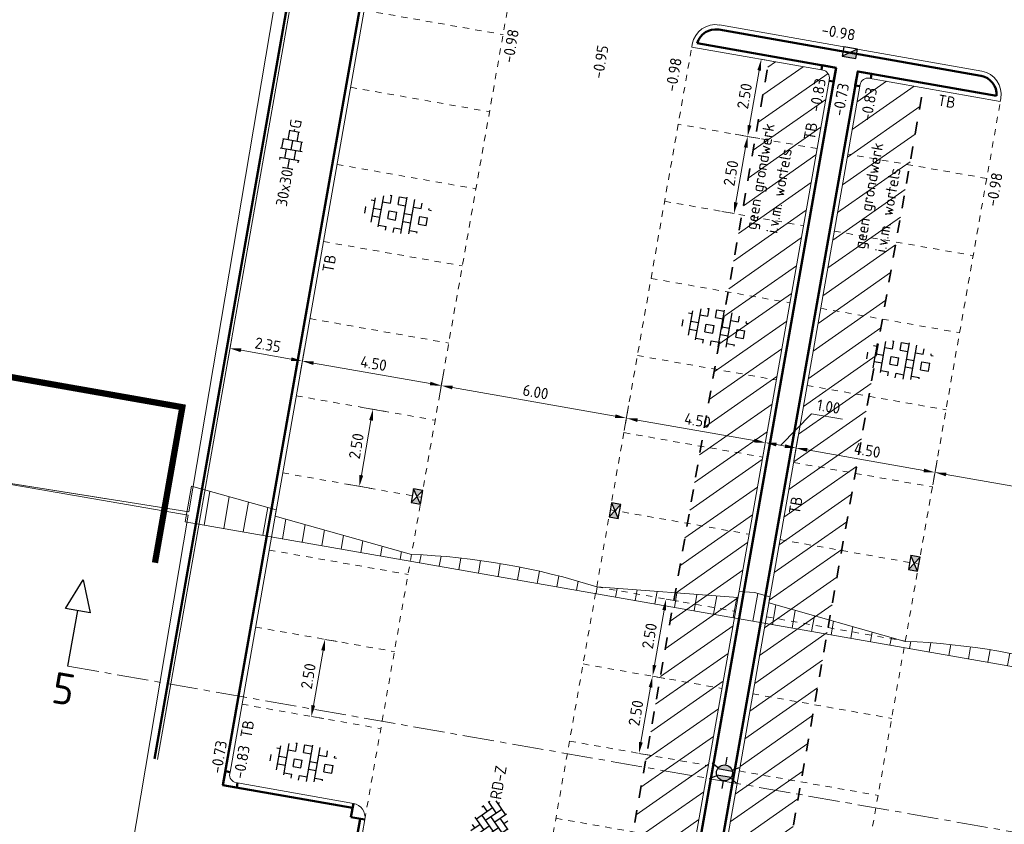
# Model space of a CAD drawing. Header units: metres. Extents: x 2514 to 227642, y 1683 to 852646.
# Tile 234 of 256: x 113797 to 113828, y 426419 to 426445. Entities that reach past the tile are written whole.
import ezdxf
from ezdxf.enums import TextEntityAlignment as Align
from ezdxf.lldxf.tags import DXFTag

# ---------------------------------------------------------------- set-up
doc = ezdxf.new("R2010")
doc.units = ezdxf.units.M
for name, pattern in [('IE-TERREINAFSCHEIDING', [10, 8, -2]), ('VW-1-1_STREEP', [2, 1, -1]), ('XX-CENTER', [8, 5, -1, 1, -1]), ('ZZ-HIDDEN-SO', [4, 2, -2])]:
    doc.linetypes.add(name, pattern=pattern)
doc.layers.get('Defpoints').update_dxf_attribs({"color": 244, "lineweight": 35})
for name, color, linetype, lineweight in [('B-GV-GR-ZONENIETGRAVEN-A', 1, 'Continuous', 18), ('B-WE-GR-BEPLANTING_CULTUUR_HEESTERS-GV', 252, 'Continuous', 18), ('B-WE-IE-TERREINAFSCHEIDING-G', 252, 'IE-TERREINAFSCHEIDING', 18), ('B-WE-KG-GRENS_PERCEEL-GV', 252, 'KG-PERCEEL', 18), ('N-WE-GW-T18-200', 1, 'Continuous', 18), ('N-WE-IE-MEUBILAIR_WEGMEUBILAIR_LICHTMAST-S', 7, 'Continuous', 25), ('N-WE-KG-WERKGRENS-G', 7, 'XX-CENTER', 35), ('N-WE-RI-HWA_KOLK-S', 150, 'Continuous', 25), ('N-WE-VH-KANTOPSLUITING-T18', 1, 'Continuous', 18), ('N-WE-VH-KANTOPSLUITING_ACHTERKANTBAND-G', 1, 'Continuous', 50), ('N-WE-VH-KANTOPSLUITING_OPSLUITBAND_100X200-G', 1, 'Continuous', 18), ('N-WE-VH-KANTOPSLUITING_TROTTOIRBAND_130 150-G', 2, 'Continuous', 13), ('N-WE-VH-M', 7, 'Continuous', 18), ('N-WE-VH-MATERIAALGRENS-G', 7, 'ZZ-HIDDEN-SO', 35), ('N-WE-VH-NAP-T18', 1, 'Continuous', 18), ('N-WE-VH-VERHARDING_BETONSTRAATSTEEN-S', 1, 'Continuous', 25), ('N-WE-VH-VERHARDING_GRASBETONSTEEN-S', 94, 'Continuous', 25), ('N-WE-VH-VERHARDING_TEGEL-S', 1, 'Continuous', 25), ('N-WE-VH-VERKANTING-G', 252, 'Continuous', 5), ('N-WE-VW-MARKERING_LANGS_STREEP_11_010-G', 7, 'VW-1-1_STREEP', 13), ('X-XX-AL-VERWIJZING-S', 7, 'Continuous', 25), ('X-XX-AL-VERWIJZING_DOORSNEDE-G', 7, 'XX-CENTER', 18)]:
    doc.layers.add(name, color=color, linetype=linetype, lineweight=lineweight)
doc.styles.add('ISO', font='NLCS-ISO.ttf')
doc.styles.add('NLCS-ISO', font='NLCS-ISO.ttf', dxfattribs={"height": 1.8})
doc.styles.add('NLCS-ISO-M200-T18', font='NLCS-ISO.ttf', dxfattribs={"height": 0.36})
doc.styles.get("Standard").update_dxf_attribs({"font": 'romans'})
tags = doc.linetypes.add('KG-PERCEEL', pattern='A,5.5,-2,["P",Standard,S=1.8,R=0,X=-0.5,Y=-0.9],-2,5.5,-2,[5,NLCS.SHX,S=0.75,R=0,X=0,Y=0],-2', length=19).pattern_tags.tags
tags[6] = DXFTag(74, 10)
doc.dimstyles.new('NLCS-M200-T18-PIJL_L2_H1', dxfattribs={"dimscale": 0.2, "dimtxt": 2.5, "dimasz": 1.8, "dimexe": 2, "dimexo": 2, "dimgap": 0.7, "dimtad": 1, "dimzin": 0, "dimdsep": 46, "dimtxsty": 'NLCS-ISO-M200-T18', "dimcen": 0, "dimdle": 2, "dimclrd": 256, "dimclre": 256, "dimclrt": 1, "dimadec": 1, "dimazin": 0, "dimtfac": 1, "dimtdec": 3, "dimtofl": 0, "dimtmove": 0, "dimatfit": 3, "dimfxl": 2, "dimfxlon": 1, "dimtfillclr": 256, "dimtolj": 1, "dimtzin": 0, "dimlwd": -1, "dimlwe": -1, "dimarcsym": 0})
pattern_1 = [(34.99242704, (0, 0), (-0.3641522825, 0.5202096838), [])]

# ---------------------------------------------------------------- blocks, each defined once
blk = doc.blocks.new('*D397')
at = {"layer": 'Defpoints', "color": 0, "transparency": 16777216}
for p in [(113803.78, 426435.805), (113806.094, 426435.397), (113805.875, 426434.151)]:
    blk.add_point(p, dxfattribs=at)
at = {"layer": 'N-WE-VH-M', "transparency": 16777216}
for p, q in [((113803.63, 426434.952), (113803.491, 426434.164)), ((113805.944, 426434.545), (113805.805, 426433.757)), ((113803.915, 426434.496), (113805.52, 426434.213))]:
    blk.add_line(p, q, dxfattribs=at)
for points in [[(113803.925, 426434.555), (113803.904, 426434.437), (113803.56, 426434.558)], [(113805.531, 426434.272), (113805.51, 426434.154), (113805.875, 426434.151)]]:
    blk.add_solid(points, dxfattribs=at)
at = {"layer": 'N-WE-VH-M', "color": 1, "transparency": 16777216, "insert": (113804.773, 426434.67), "char_height": 0.36, "attachment_point": 5, "rotation": 350.0136, "style": 'NLCS-ISO-M200-T18'}
blk.add_mtext('\\A1;2.35', dxfattribs=at)
blk = doc.blocks.new('*D398')
at = {"layer": 'Defpoints', "color": 0, "transparency": 16777216}
for p in [(113806.094, 426435.397), (113810.507, 426434.506), (113810.307, 426433.37)]:
    blk.add_point(p, dxfattribs=at)
at = {"layer": 'N-WE-VH-M', "transparency": 16777216}
for p, q in [((113805.944, 426434.545), (113805.805, 426433.757)), ((113806.229, 426434.088), (113809.952, 426433.433)), ((113810.376, 426433.764), (113810.237, 426432.976))]:
    blk.add_line(p, q, dxfattribs=at)
for points in [[(113806.24, 426434.147), (113806.219, 426434.029), (113805.875, 426434.151)], [(113809.962, 426433.492), (113809.942, 426433.374), (113810.307, 426433.37)]]:
    blk.add_solid(points, dxfattribs=at)
at = {"layer": 'N-WE-VH-M', "color": 1, "transparency": 16777216, "insert": (113808.146, 426434.076), "char_height": 0.36, "attachment_point": 5, "rotation": 350.0136, "style": 'NLCS-ISO-M200-T18'}
blk.add_mtext('\\A1;4.50', dxfattribs=at)
blk = doc.blocks.new('*D399')
at = {"layer": 'Defpoints', "color": 0, "transparency": 16777216}
for p in [(113810.507, 426434.506), (113816.416, 426433.466), (113816.216, 426432.33)]:
    blk.add_point(p, dxfattribs=at)
at = {"layer": 'N-WE-VH-M', "transparency": 16777216}
for p, q in [((113810.376, 426433.764), (113810.237, 426432.976)), ((113810.661, 426433.308), (113815.861, 426432.392)), ((113816.285, 426432.724), (113816.146, 426431.936))]:
    blk.add_line(p, q, dxfattribs=at)
for points in [[(113810.672, 426433.367), (113810.651, 426433.249), (113810.307, 426433.37)], [(113815.872, 426432.451), (113815.851, 426432.333), (113816.216, 426432.33)]]:
    blk.add_solid(points, dxfattribs=at)
at = {"layer": 'N-WE-VH-M', "color": 1, "transparency": 16777216, "insert": (113813.317, 426433.165), "char_height": 0.36, "attachment_point": 5, "rotation": 350.0136, "style": 'NLCS-ISO-M200-T18'}
blk.add_mtext('\\A1;6.00', dxfattribs=at)
blk = doc.blocks.new('*D400')
at = {"layer": 'Defpoints', "color": 0, "transparency": 16777216}
for p in [(113816.416, 426433.466), (113820.847, 426432.685), (113820.647, 426431.549)]:
    blk.add_point(p, dxfattribs=at)
at = {"layer": 'N-WE-VH-M', "transparency": 16777216}
for p, q in [((113816.285, 426432.724), (113816.146, 426431.936)), ((113816.57, 426432.267), (113820.293, 426431.612)), ((113820.717, 426431.943), (113820.578, 426431.155))]:
    blk.add_line(p, q, dxfattribs=at)
for points in [[(113816.581, 426432.326), (113816.56, 426432.208), (113816.216, 426432.33)], [(113820.303, 426431.671), (113820.283, 426431.553), (113820.647, 426431.549)]]:
    blk.add_solid(points, dxfattribs=at)
at = {"layer": 'N-WE-VH-M', "color": 1, "transparency": 16777216, "insert": (113818.487, 426432.255), "char_height": 0.36, "attachment_point": 5, "rotation": 350.0136, "style": 'NLCS-ISO-M200-T18'}
blk.add_mtext('\\A1;4.50', dxfattribs=at)
blk = doc.blocks.new('*D401')
at = {"layer": 'Defpoints', "color": 0, "transparency": 16777216}
for p in [(113820.847, 426432.685), (113821.832, 426432.512), (113821.632, 426431.376)]:
    blk.add_point(p, dxfattribs=at)
at = {"layer": 'N-WE-VH-M', "transparency": 16777216}
for p, q in [((113821.14, 426431.463), (113822.123, 426432.471)), ((113822.123, 426432.471), (113823.108, 426432.298)), ((113820.717, 426431.943), (113820.578, 426431.155)), ((113821.702, 426431.77), (113821.563, 426430.982)), ((113821.002, 426431.487), (113821.278, 426431.438))]:
    blk.add_line(p, q, dxfattribs=at)
for points in [[(113821.012, 426431.546), (113820.992, 426431.428), (113820.647, 426431.549)], [(113821.288, 426431.498), (113821.267, 426431.379), (113821.632, 426431.376)]]:
    blk.add_solid(points, dxfattribs=at)
at = {"layer": 'N-WE-VH-M', "color": 1, "transparency": 16777216, "insert": (113822.671, 426432.7), "char_height": 0.36, "attachment_point": 5, "rotation": 350.0136, "style": 'NLCS-ISO-M200-T18'}
blk.add_mtext('\\A1;1.00', dxfattribs=at)
blk = doc.blocks.new('*D402')
at = {"layer": 'Defpoints', "color": 0, "transparency": 16777216}
for p in [(113821.832, 426432.512), (113826.264, 426431.732), (113826.064, 426430.596)]:
    blk.add_point(p, dxfattribs=at)
at = {"layer": 'N-WE-VH-M', "transparency": 16777216}
for p, q in [((113821.702, 426431.77), (113821.563, 426430.982)), ((113821.987, 426431.314), (113825.71, 426430.658)), ((113826.134, 426430.99), (113825.995, 426430.202))]:
    blk.add_line(p, q, dxfattribs=at)
for points in [[(113821.997, 426431.373), (113821.976, 426431.255), (113821.632, 426431.376)], [(113825.72, 426430.717), (113825.699, 426430.599), (113826.064, 426430.596)]]:
    blk.add_solid(points, dxfattribs=at)
at = {"layer": 'N-WE-VH-M', "color": 1, "transparency": 16777216, "insert": (113823.904, 426431.301), "char_height": 0.36, "attachment_point": 5, "rotation": 350.0136, "style": 'NLCS-ISO-M200-T18'}
blk.add_mtext('\\A1;4.50', dxfattribs=at)
blk = doc.blocks.new('*D403')
at = {"layer": 'Defpoints', "color": 0, "transparency": 16777216}
for p in [(113826.264, 426431.732), (113832.173, 426430.691), (113831.973, 426429.555)]:
    blk.add_point(p, dxfattribs=at)
at = {"layer": 'N-WE-VH-M', "transparency": 16777216}
for p, q in [((113826.134, 426430.99), (113825.995, 426430.202)), ((113826.419, 426430.533), (113831.619, 426429.618)), ((113832.043, 426429.949), (113831.904, 426429.161))]:
    blk.add_line(p, q, dxfattribs=at)
for points in [[(113826.429, 426430.592), (113826.408, 426430.474), (113826.064, 426430.596)], [(113831.629, 426429.677), (113831.608, 426429.559), (113831.973, 426429.555)]]:
    blk.add_solid(points, dxfattribs=at)
at = {"layer": 'N-WE-VH-M', "color": 1, "transparency": 16777216, "insert": (113829.074, 426430.391), "char_height": 0.36, "attachment_point": 5, "rotation": 350.0136, "style": 'NLCS-ISO-M200-T18'}
blk.add_mtext('\\A1;6.00', dxfattribs=at)
blk = doc.blocks.new('*D656')
at = {"layer": 'Defpoints', "color": 0, "transparency": 16777216}
for p in [(113805.68, 426433.045), (113808.127, 426432.614), (113805.246, 426430.583)]:
    blk.add_point(p, dxfattribs=at)
at = {"layer": 'N-WE-VH-M', "transparency": 16777216}
for p, q in [((113807.733, 426432.683), (113808.521, 426432.544)), ((113807.756, 426430.506), (113808.064, 426432.259)), ((113807.299, 426430.221), (113808.087, 426430.082))]:
    blk.add_line(p, q, dxfattribs=at)
for points in [[(113808.005, 426432.27), (113808.123, 426432.249), (113808.127, 426432.614)], [(113807.697, 426430.517), (113807.815, 426430.496), (113807.693, 426430.152)]]:
    blk.add_solid(points, dxfattribs=at)
at = {"layer": 'N-WE-VH-M', "color": 1, "transparency": 16777216, "insert": (113807.595, 426431.438), "char_height": 0.36, "attachment_point": 5, "rotation": 80.0136, "style": 'NLCS-ISO-M200-T18'}
blk.add_mtext('\\A1;2.50', dxfattribs=at)
blk = doc.blocks.new('N-SRI-KOLK_TROTTOIR-SO')
blk.add_hatch(color=256).paths.add_polyline_path([(1.125, 1.5), (-1.125, 1.5), (-1.125, 0)])
blk.add_line((-1.125, 0), (1.125, 1.5))
at = {"flags": 128}
blk.add_lwpolyline([(-1.125, 0), (1.125, 0), (1.125, 1.5), (-1.125, 1.5)], close=True, dxfattribs=at)
blk = doc.blocks.new('N-SRI-KOLK_STRAAT_450X300-SO')
h = blk.add_hatch(color=256)
h.dxf.hatch_style = 1
h.paths.add_polyline_path([(0, 0.75), (-1.125, 1.5), (-1.125, 0)])
h.paths.add_polyline_path([(1.125, 1.5), (0, 0.75), (1.125, 0)])
for p, q in [((-1.125, 0), (1.125, 1.5)), ((1.125, 0), (-1.125, 1.5))]:
    blk.add_line(p, q)
at = {"flags": 128}
blk.add_lwpolyline([(-1.125, 0), (1.125, 0), (1.125, 1.5), (-1.125, 1.5)], close=True, dxfattribs=at)
blk = doc.blocks.new('hoekblok inw. 25')
at = {"layer": 'N-WE-VH-KANTOPSLUITING_ACHTERKANTBAND-G', "ltscale": 0.2, "flags": 128}
blk.add_lwpolyline([(-0.45, 0.15), (-0.45, 0), (0, 0), (0, 0.45), (-0.15, 0.45)], dxfattribs=at)
at = {"layer": 'N-WE-VH-KANTOPSLUITING_TROTTOIRBAND_130 150-G', "ltscale": 0.2, "flags": 128}
blk.add_lwpolyline([(-0.15, 0.45), (-0.15, 0.4, -0.414214), (-0.4, 0.15), (-0.45, 0.15)], format="xyb", dxfattribs=at)
blk = doc.blocks.new('SAL-VERWIJZING_DOORSNEDE_BOVEN-SO')
for p, q in [((-2, 9), (0, 14)), ((0, 14), (2, 9)), ((2, 9), (-2, 9)), ((0, 0), (0, 9))]:
    blk.add_line(p, q)
at = {"lineweight": 50, "style": 'NLCS-ISO'}
blk.add_attdef('...', text='', height=5, dxfattribs=at).set_placement((-0.05, -1.19), align=Align.TOP_CENTER)
blk = doc.blocks.new('*D698')
at = {"layer": 'Defpoints', "color": 0, "ltscale": 0.2, "transparency": 16777216}
for p in [(113806.595, 426425.268), (113806.595, 426425.268), (113806.162, 426422.806)]:
    blk.add_point(p, dxfattribs=at)
at = {"layer": 'N-WE-VH-M', "ltscale": 0.2, "transparency": 16777216}
for p, q in [((113806.595, 426425.268), (113806.989, 426425.199)), ((113806.224, 426423.161), (113806.533, 426424.914)), ((113806.162, 426422.806), (113806.556, 426422.737))]:
    blk.add_line(p, q, dxfattribs=at)
for points in [[(113806.474, 426424.924), (113806.592, 426424.903), (113806.595, 426425.268)], [(113806.165, 426423.171), (113806.283, 426423.15), (113806.162, 426422.806)]]:
    blk.add_solid(points, dxfattribs=at)
at = {"layer": 'N-WE-VH-M', "ltscale": 0.2, "transparency": 16777216, "insert": (113806.063, 426424.093), "char_height": 0.36, "attachment_point": 5, "rotation": 80.0136, "style": 'NLCS-ISO-M200-T18'}
blk.add_mtext('\\A1;2.50', dxfattribs=at)
blk = doc.blocks.new('*D699')
at = {"layer": 'Defpoints', "color": 0, "ltscale": 0.2, "transparency": 16777216}
for p in [(113817.049, 426424.09), (113817.049, 426424.09), (113816.616, 426421.628)]:
    blk.add_point(p, dxfattribs=at)
at = {"layer": 'N-WE-VH-M', "ltscale": 0.2, "transparency": 16777216}
for p, q in [((113817.049, 426424.09), (113817.443, 426424.021)), ((113816.678, 426421.983), (113816.987, 426423.736)), ((113816.616, 426421.628), (113817.01, 426421.559))]:
    blk.add_line(p, q, dxfattribs=at)
for points in [[(113816.928, 426423.746), (113817.046, 426423.725), (113817.049, 426424.09)], [(113816.619, 426421.993), (113816.737, 426421.972), (113816.616, 426421.628)]]:
    blk.add_solid(points, dxfattribs=at)
at = {"layer": 'N-WE-VH-M', "ltscale": 0.2, "transparency": 16777216, "insert": (113816.518, 426422.915), "char_height": 0.36, "attachment_point": 5, "rotation": 80.0136, "style": 'NLCS-ISO-M200-T18'}
blk.add_mtext('\\A1;2.50', dxfattribs=at)
blk = doc.blocks.new('*D700')
at = {"layer": 'Defpoints', "color": 0, "ltscale": 0.2, "transparency": 16777216}
for p in [(113817.483, 426426.553), (113817.483, 426426.553), (113817.049, 426424.09)]:
    blk.add_point(p, dxfattribs=at)
at = {"layer": 'N-WE-VH-M', "ltscale": 0.2, "transparency": 16777216}
for p, q in [((113817.483, 426426.553), (113817.877, 426426.483)), ((113817.112, 426424.445), (113817.421, 426426.198)), ((113817.049, 426424.09), (113817.443, 426424.021))]:
    blk.add_line(p, q, dxfattribs=at)
for points in [[(113817.361, 426426.208), (113817.48, 426426.188), (113817.483, 426426.553)], [(113817.053, 426424.455), (113817.171, 426424.435), (113817.049, 426424.09)]]:
    blk.add_solid(points, dxfattribs=at)
at = {"layer": 'N-WE-VH-M', "ltscale": 0.2, "transparency": 16777216, "insert": (113816.951, 426425.377), "char_height": 0.36, "attachment_point": 5, "rotation": 80.0136, "style": 'NLCS-ISO-M200-T18'}
blk.add_mtext('\\A1;2.50', dxfattribs=at)
blk = doc.blocks.new('*D701')
at = {"layer": 'Defpoints', "color": 0, "ltscale": 0.2, "transparency": 16777216}
for p in [(113820.084, 426441.325), (113820.084, 426441.325), (113819.651, 426438.863)]:
    blk.add_point(p, dxfattribs=at)
at = {"layer": 'N-WE-VH-M', "ltscale": 0.2, "transparency": 16777216}
for p, q in [((113820.084, 426441.325), (113819.69, 426441.395)), ((113819.713, 426439.218), (113820.022, 426440.971)), ((113819.651, 426438.863), (113819.257, 426438.932))]:
    blk.add_line(p, q, dxfattribs=at)
for points in [[(113819.963, 426440.981), (113820.081, 426440.96), (113820.084, 426441.325)], [(113819.654, 426439.228), (113819.772, 426439.207), (113819.651, 426438.863)]]:
    blk.add_solid(points, dxfattribs=at)
at = {"layer": 'N-WE-VH-M', "ltscale": 0.2, "transparency": 16777216, "insert": (113819.552, 426440.15), "char_height": 0.36, "attachment_point": 5, "rotation": 80.0136, "style": 'NLCS-ISO-M200-T18'}
blk.add_mtext('\\A1;2.50', dxfattribs=at)
blk = doc.blocks.new('*D703')
at = {"layer": 'Defpoints', "color": 0, "ltscale": 0.2, "transparency": 16777216}
for p in [(113820.518, 426443.787), (113820.518, 426443.787), (113820.084, 426441.325)]:
    blk.add_point(p, dxfattribs=at)
at = {"layer": 'N-WE-VH-M', "ltscale": 0.2, "transparency": 16777216}
for p, q in [((113820.518, 426443.787), (113820.912, 426443.718)), ((113820.147, 426441.68), (113820.455, 426443.433)), ((113820.084, 426441.325), (113820.478, 426441.256))]:
    blk.add_line(p, q, dxfattribs=at)
for points in [[(113820.396, 426443.443), (113820.514, 426443.422), (113820.518, 426443.787)], [(113820.088, 426441.69), (113820.206, 426441.669), (113820.084, 426441.325)]]:
    blk.add_solid(points, dxfattribs=at)
at = {"layer": 'N-WE-VH-M', "ltscale": 0.2, "transparency": 16777216, "insert": (113819.986, 426442.612), "char_height": 0.36, "attachment_point": 5, "rotation": 80.0136, "style": 'NLCS-ISO-M200-T18'}
blk.add_mtext('\\A1;2.50', dxfattribs=at)
blk = doc.blocks.new('SVH-TEGEL_300X300_DUN_HALFST_KL-SO')
for p, q in [((-1.5, -1.6), (-1.5, 1.6)), ((0, -1.78), (0, 1.78)), ((1.5, -1.6), (1.5, 1.6)), ((-3.08, 0.75), (-3, 0.75)), ((-3, -0.83), (-3, 0.83)), ((-3, 0), (-1.5, 0)), ((-1.84, 1.5), (-1.5, 1.5)), ((-1.5, 0.75), (0, 0.75)), ((0, 1.5), (1.5, 1.5)), ((0, 0), (1.5, 0)), ((1.5, 0.75), (3, 0.75)), ((3, -0.83), (3, 0.83)), ((3, 0), (3.39, 0)), ((-3.08, -0.75), (-3, -0.75)), ((-1.84, -1.5), (-1.5, -1.5)), ((-1.5, -0.75), (0, -0.75)), ((0, -1.5), (1.5, -1.5)), ((1.5, -0.75), (3, -0.75))]:
    blk.add_line(p, q)
at = {"style": 'NLCS-ISO'}
blk.add_attdef('FORMAAT', text='', height=1.8, dxfattribs=at).set_placement((-3.18, 0), align=Align.MIDDLE_RIGHT)
blk.add_attdef('KLEUR', text='', height=1.8, dxfattribs=at).set_placement((3.49, 0), align=Align.MIDDLE_LEFT)
at = {"style": 'NLCS-ISO', "flags": 1}
blk.add_attdef('FUNCTIE', text='', height=1.8, dxfattribs=at).set_placement((0.12, -3.58), align=Align.MIDDLE_CENTER)
blk = doc.blocks.new('SVH-GRASBETONSTEEN_01-SO')
at = {"ltscale": 0.1}
for p, q in [((-4.25, -1.97), (-4.25, 1.97)), ((-3, -2.52), (-3, 2.52)), ((-1.98, 2.79), (-1.75, 2.79)), ((-1.75, 1.54), (-1.75, 2.79)), ((-0.5, 2.79), (0.75, 2.79)), ((-0.5, 1.54), (-0.5, 2.79)), ((0.75, -2.95), (0.75, 2.95)), ((2, -2.78), (2, 2.78)), ((3.25, 1.54), (3.25, 2.43)), ((4.5, 1.54), (4.5, 1.8)), ((-5.63, 0.29), (-5.5, 0.29)), ((-5.5, -0.71), (-5.5, 0.29)), ((-4.84, 1.54), (-4.25, 1.54)), ((-4.25, 0.29), (-3, 0.29)), ((-3, 1.54), (-1.75, 1.54)), ((-1.75, 0.29), (-0.5, 0.29)), ((-1.75, -0.96), (-1.75, 0.29)), ((-0.5, 1.54), (0.75, 1.54)), ((-0.5, -0.96), (-0.5, 0.29)), ((0.75, 0.29), (2, 0.29)), ((2, 1.54), (3.25, 1.54)), ((3.25, 0.29), (4.5, 0.29)), ((3.25, -0.96), (3.25, 0.29)), ((4.5, 1.54), (4.84, 1.54)), ((4.5, -0.96), (4.5, 0.29)), ((-4.25, -0.96), (-3, -0.96)), ((-1.75, -0.96), (-0.5, -0.96)), ((0.75, -0.96), (2, -0.96)), ((3.25, -0.96), (4.5, -0.96)), ((-3, -2.21), (-1.75, -2.21)), ((-1.75, -2.83), (-1.75, -2.21)), ((-0.5, -2.21), (0.75, -2.21)), ((-0.5, -2.96), (-0.5, -2.21)), ((2, -2.21), (3.25, -2.21)), ((3.25, -2.43), (3.25, -2.21))]:
    blk.add_line(p, q, dxfattribs=at)
at = {"style": 'NLCS-ISO', "flags": 1}
blk.add_attdef('FUNCTIE', text='', height=1.8, dxfattribs=at).set_placement((0.12, -3.58), align=Align.MIDDLE_CENTER)
blk = doc.blocks.new('N-SIE-WEG_LICHTMAST-SO')
h = blk.add_hatch(color=256)
h.paths.add_polyline_path([(1.16, 0.5, 0.658505), (-1.16, 0.5)])
h.paths.add_polyline_path([(-1.16, -0.5, 0.658505), (1.16, -0.5)])
at = {"flags": 128}
for points in [[(0, 1.27), (0, 2.53)], [(-2.19, 1.27), (-1.1, 0.63)], [(-1.16, 0.5), (1.16, 0.5)], [(1.1, 0.63), (2.19, 1.27)], [(-2.19, -1.27), (-1.1, -0.63)], [(-1.16, -0.5), (1.16, -0.5)], [(0, -1.27), (0, -2.53)], [(2.19, -1.27), (1.1, -0.63)]]:
    blk.add_lwpolyline(points, dxfattribs=at)
at = {"ltscale": 0.5}
blk.add_circle((0, 0), 1.27, dxfattribs=at)
at = {"style": 'NLCS-ISO'}
blk.add_attdef('TYPE', text='', height=1.8, dxfattribs=at).set_placement((0, 2.53), align=Align.BOTTOM_CENTER)
blk = doc.blocks.new('SVH-BSS_KEIFORMAAT_KEPER-SO')
at = {"ltscale": 0.1}
for p, q in [((-5.2, 0.74), (-4.03, 1.91)), ((-4.56, 1.6), (-4.45, 1.48)), ((-3.6, 2.11), (-1.48, 0)), ((-2.48, 2.48), (-1.48, 1.48)), ((-2.23, 0.74), (-0.21, 2.76)), ((-2.23, 2.23), (-1.85, 2.61)), ((-0.74, 2.23), (1.48, 0)), ((0.22, 2.75), (1.48, 1.48)), ((0.74, 2.23), (1.2, 2.68)), ((0.74, 0.74), (2.45, 2.45)), ((2.23, 2.23), (4.45, 0)), ((4.22, 1.72), (4.45, 1.48)), ((-5.34, 0.88), (-4.45, 0)), ((-5.2, -0.74), (-2.97, 1.48)), ((-4.81, -1.84), (-2.97, 0)), ((-3.71, 0.74), (-1.48, -1.48)), ((-2.23, -0.74), (0, 1.48)), ((-2.23, -2.23), (0, 0)), ((-0.74, 0.74), (1.48, -1.48)), ((0.74, -0.74), (2.97, 1.48)), ((0.74, -2.23), (2.97, 0)), ((2.23, 0.74), (4.45, -1.48)), ((3.71, 0.74), (4.5, 1.53)), ((3.71, -0.74), (5.25, 0.79)), ((5.2, 0.74), (5.39, 0.55)), ((-5.73, -0.2), (-4.45, -1.48)), ((-3.89, -2.41), (-2.97, -1.48)), ((-3.71, -0.74), (-1.48, -2.97)), ((-1.59, -3.08), (0, -1.48)), ((-0.74, -0.74), (1.48, -2.97)), ((1.36, -3.09), (2.97, -1.48)), ((2.23, -0.74), (3.84, -2.36)), ((3.71, -2.23), (5.57, -0.37)), ((5.2, -0.74), (5.41, -0.95)), ((-3.71, -2.23), (-3.27, -2.67)), ((-0.74, -2.23), (0.21, -3.18)), ((-0.22, -3.19), (0, -2.97)), ((2.23, -2.23), (2.78, -2.78))]:
    blk.add_line(p, q, dxfattribs=at)
at = {"style": 'NLCS-ISO'}
blk.add_attdef('FORMAAT', text='', height=1.8, dxfattribs=at).set_placement((-5.83, -0.22), align=Align.MIDDLE_RIGHT)
blk.add_attdef('KLEUR', text='', height=1.8, dxfattribs=at).set_placement((5.82, -0.22), align=Align.MIDDLE_LEFT)
at = {"style": 'NLCS-ISO', "flags": 1}
blk.add_attdef('FUNCTIE', text='', height=1.8, dxfattribs=at).set_placement((0.12, -3.58), align=Align.MIDDLE_CENTER)

msp = doc.modelspace()

# ---------------------------------------------------------------- hatches: boundary and pattern name
at = {"layer": 'B-GV-GR-ZONENIETGRAVEN-A', "ltscale": 0.2}
h = msp.add_hatch(dxfattribs=at)
h.set_pattern_fill('ANSI31', color=256, scale=0.2)
h.set_pattern_definition(pattern_1)
edge = h.paths.add_edge_path()
edge.add_line((113820.764, 426443.744), (113810.793, 426387.115))
edge.add_line((113810.793, 426387.115), (113812.467, 426386.82))
edge.add_arc((113812.552, 426387.067), 0.262, 250.8604, 359.2819)
edge.add_line((113812.814, 426387.064), (113822.682, 426443.101))
edge.add_arc((113822.436, 426443.188), 0.26, 340.5686, 449.5338)
edge.add_line((113822.438, 426443.448), (113820.764, 426443.744))
h = msp.add_hatch(dxfattribs=at)
h.set_pattern_fill('ANSI31', color=256, scale=0.2)
h.set_pattern_definition(pattern_1)
edge = h.paths.add_edge_path()
edge.add_line((113823.667, 426442.929), (113813.799, 426386.89))
edge.add_arc((113814.047, 426386.804), 0.262, 160.9054, 269.0884)
edge.add_line((113814.043, 426386.542), (113815.717, 426386.248))
edge.add_line((113815.717, 426386.248), (113825.688, 426442.877))
edge.add_line((113825.688, 426442.877), (113824.014, 426443.172))
edge.add_arc((113823.928, 426442.925), 0.262, 70.7296, 179.1461)
h = msp.add_hatch(dxfattribs=at)
h.set_pattern_fill('ANSI31', color=256, scale=0.2)
h.set_pattern_definition(pattern_1)
edge = h.paths.add_edge_path()
edge.add_arc((113837.326, 426435.488), 0.262, 340.9543, 449.3759)
edge.add_line((113837.329, 426435.749), (113836.098, 426435.967))
edge.add_line((113836.098, 426435.967), (113826.993, 426384.263))
edge.add_line((113826.993, 426384.263), (113828.224, 426384.046))
edge.add_arc((113828.31, 426384.292), 0.261, 250.7136, 359.3423)
edge.add_line((113828.571, 426384.289), (113837.573, 426435.402))
at = {"layer": 'N-WE-VH-VERKANTING-G', "ltscale": 0.2}
h = msp.add_hatch(dxfattribs=at)
h.set_pattern_fill('ANSI31', color=256, scale=0.2, angle=45)
h.set_pattern_definition([(80.05005, (113662.62477, 426390.9574), (-0.625449, 0.1097203), [])])
edge = h.paths.add_edge_path()
edge.add_line((113809.357, 426427.978), (113805.003, 426429.204))
edge.add_line((113805.003, 426429.204), (113805.038, 426429.401))
edge.add_line((113805.038, 426429.401), (113802.334, 426430.157))
edge.add_line((113802.334, 426430.157), (113802.136, 426429.023))
edge.add_line((113802.136, 426429.023), (113856.292, 426419.541))
edge.add_line((113856.292, 426419.541), (113856.524, 426420.865))
edge.add_line((113856.524, 426420.865), (113852.714, 426421.057))
edge.add_line((113852.714, 426421.057), (113852.679, 426420.86))
edge.add_line((113852.679, 426420.86), (113847.668, 426421.237))
edge.add_arc((113841.166, 426401.496), 20.785, 71.7703, 88.3665)
edge.add_line((113841.759, 426422.272), (113837.405, 426423.499))
edge.add_line((113837.405, 426423.499), (113837.44, 426423.696))
edge.add_line((113837.44, 426423.696), (113836.546, 426424.095))
edge.add_line((113836.546, 426424.095), (113835.569, 426424.025))
edge.add_line((113835.569, 426424.025), (113835.534, 426423.828))
edge.add_line((113835.534, 426423.828), (113831.025, 426424.168))
edge.add_arc((113824.306, 426403.19), 22.028, 72.2408, 87.8958)
edge.add_line((113825.115, 426425.203), (113820.761, 426426.429))
edge.add_line((113820.761, 426426.429), (113820.796, 426426.626))
edge.add_line((113820.796, 426426.626), (113820.307, 426426.763))
edge.add_line((113820.307, 426426.763), (113819.811, 426426.8))
edge.add_line((113819.811, 426426.8), (113819.776, 426426.603))
edge.add_line((113819.776, 426426.603), (113815.267, 426426.943))
edge.add_arc((113808.548, 426405.965), 22.028, 72.2408, 87.8958)
edge.add_line((113809.357, 426427.978), (113809.357, 426427.978))

# ---------------------------------------------------------------- linework, layer by layer
at = {"layer": 'B-WE-GR-BEPLANTING_CULTUUR_HEESTERS-GV'}
msp.add_lwpolyline([(113794.154, 426430.626), (113802.252, 426429.336), (113806.122, 426452.268), (113793.142, 426454.489)], dxfattribs=at)
at = {"layer": 'B-WE-IE-TERREINAFSCHEIDING-G'}
msp.add_lwpolyline([(113799.692, 426429.744), (113794.154, 426430.626)], dxfattribs=at)
at = {"layer": 'B-WE-KG-GRENS_PERCEEL-GV', "ltscale": 0.2}
for points in [[(113756.96, 426456.9), (113759.768, 426456.405), (113756.374, 426437.166), (113761.883, 426436.212), (113802.232, 426429.228)], [(113784.036, 426403.844), (113789.515, 426406.539), (113798.145, 426404.996), (113802.232, 426429.228)]]:
    msp.add_lwpolyline(points, dxfattribs=at)
at = {"layer": 'N-WE-KG-WERKGRENS-G', "ltscale": 0.2, "flags": 128}
msp.add_lwpolyline([(113801.169, 426427.714, 0.2, 0.2, 0), (113802.043, 426432.679, 0.2, 0.2, 0), (113753.125, 426441.293, 0.2, 0.2, 0), (113757.668, 426467.094, 0.2, 0.2, 0), (113840.223, 426452.558, 0.2, 0.2, 0), (113842.055, 426462.961, 0.2, 0.2, 0), (113836.075, 426464.014, 0.2, 0.2, 0), (113837.18, 426470.289, 0.2, 0.2, 0), (113851.344, 426467.8, 0.2, 0.2, 0), (113851.439, 426468.351, 0.2, 0.2, -0.132334), (113853.411, 426472.598, 0.2, 0.2, 0), (113854.819, 426474.277, 0.2, 0.2, 0.126418), (113855.679, 426476.072, 0.2, 0.2, 0), (113856.09, 426478.156, 0.2, 0.2, 0), (113860.231, 426477.388, 0.2, 0.2, 0), (113858.228, 426466.59, 0.2, 0.2, 0), (113881.238, 426462.547, 0.2, 0.2, 0), (113879.084, 426450.315, 0.2, 0.2, 0), (113873.795, 426451.231, 0.2, 0.2, 0), (113874.933, 426457.692, 0.2, 0.2, 0), (113860.225, 426460.282, 0.2, 0.2, 0), (113858.721, 426451.741, 0.2, 0.2, 0), (113862.662, 426451.048, 0.2, 0.2, 0), (113849.795, 426377.979, 0.2, 0.2, 0), (113861.47, 426376.226, 0.2, 0.2, 0), (113860.37, 426369.336, 0.2, 0.2, 0), (113848.604, 426371.214, 0.2, 0.2, 0), (113847.749, 426366.356, 0, 0, 0)], format="xyseb", dxfattribs=at)
at = {"layer": 'N-WE-VH-KANTOPSLUITING_ACHTERKANTBAND-G', "ltscale": 0.2}
for p, q in [((113827.533, 426443.26), (113819.161, 426444.734)), ((113818.478, 426444.299), (113822.907, 426443.519)), ((113822.907, 426443.519), (113812.884, 426386.595)), ((113813.573, 426386.473), (113823.597, 426443.398)), ((113823.597, 426443.398), (113828.026, 426442.618)), ((113807.501, 426420.032), (113807.423, 426419.589)), ((113807.423, 426419.589), (113807.866, 426419.511)), ((113807.718, 426419.537), (113807.545, 426418.552))]:
    msp.add_line(p, q, dxfattribs=at)
msp.add_lwpolyline([(113801.152, 426421.455), (113806.536, 426452.037), (113793.041, 426454.408, 0.095797), (113774.097, 426454.083, 0.196302), (113767.901, 426449.883), (113766.266, 426447.426, -0.297804), (113760.231, 426444.842), (113758.274, 426445.187)], format="xyb", dxfattribs=at)
for points in [[(113803.339, 426420.613), (113809.027, 426452.915), (113816.279, 426451.638)], [(113807.475, 426419.885), (113803.339, 426420.613), (113803.417, 426421.056)]]:
    msp.add_lwpolyline(points, dxfattribs=at)
for centre, start, end in [((113819.057, 426444.143), 80.0136, 164.945), ((113827.429, 426442.669), 355.0822, 80.0136)]:
    msp.add_arc(centre, 0.6, start, end, dxfattribs=at)
at = {"layer": 'N-WE-VH-KANTOPSLUITING_OPSLUITBAND_100X200-G', "ltscale": 0.2}
msp.add_lwpolyline([(113801.25, 426421.437), (113806.652, 426452.118), (113793.058, 426454.506, 0.095797), (113774.076, 426454.181, 0.196302), (113767.818, 426449.939), (113766.183, 426447.482, -0.297804), (113760.248, 426444.941), (113758.291, 426445.285)], format="xyb", dxfattribs=at)
at = {"layer": 'N-WE-VH-KANTOPSLUITING_TROTTOIRBAND_130 150-G', "ltscale": 0.2}
for p, q in [((113827.559, 426443.408), (113819.187, 426444.882)), ((113818.302, 426444.178), (113822.439, 426443.449)), ((113812.814, 426387.064), (113822.694, 426443.173)), ((113823.943, 426443.184), (113828.15, 426442.443)), ((113813.799, 426386.89), (113823.667, 426442.929)), ((113803.808, 426420.682), (113807.501, 426420.032)), ((113807.866, 426419.511), (113807.693, 426418.526))]:
    msp.add_line(p, q, dxfattribs=at)
msp.add_lwpolyline([(113809.096, 426452.447), (113803.564, 426421.03)], dxfattribs=at)
at = {"layer": 'N-WE-VH-KANTOPSLUITING_TROTTOIRBAND_130 150-G', "ltscale": 0.2, "flags": 128}
for points in [[(113818.302, 426444.178), (113818.319, 426444.273)], [(113828.15, 426442.443), (113828.167, 426442.539)]]:
    msp.add_lwpolyline(points, dxfattribs=at)
at = {"layer": 'N-WE-VH-KANTOPSLUITING_TROTTOIRBAND_130 150-G', "ltscale": 0.2}
for centre, radius, start, end in [((113819.057, 426444.143), 0.75, 80.0136, 170.0136), ((113827.429, 426442.669), 0.75, 350.0136, 80.0136), ((113807.423, 426419.589), 0.45, 350.0136, 80.0136)]:
    msp.add_arc(centre, radius, start, end, dxfattribs=at)
at = {"layer": 'N-WE-VH-MATERIAALGRENS-G', "ltscale": 0.2}
for p, q in [((113810.793, 426387.115), (113820.764, 426443.744)), ((113815.717, 426386.248), (113825.688, 426442.877))]:
    msp.add_line(p, q, dxfattribs=at)
at = {"layer": 'N-WE-VH-VERKANTING-G', "ltscale": 0.2, "flags": 128}
msp.add_lwpolyline([(113831.025, 426424.168, 0.068414), (113825.115, 426425.203), (113820.761, 426426.429), (113820.796, 426426.626), (113820.307, 426426.763), (113819.811, 426426.8), (113819.776, 426426.603), (113815.267, 426426.943, 0.068414), (113809.357, 426427.978), (113809.357, 426427.978), (113805.003, 426429.204), (113805.038, 426429.401), (113802.334, 426430.157), (113802.136, 426429.023), (113856.292, 426419.541)], format="xyb", dxfattribs=at)
at = {"layer": 'N-WE-VW-MARKERING_LANGS_STREEP_11_010-G', "ltscale": 0.2}
for p, q in [((113807.866, 426419.511), (113813.58, 426451.961)), ((113807.848, 426445.355), (113812.28, 426444.575)), ((113808.33, 426387.549), (113818.302, 426444.178)), ((113807.414, 426442.893), (113811.846, 426442.113)), ((113818.179, 426385.815), (113828.15, 426442.443)), ((113822.3, 426440.935), (113817.868, 426441.715)), ((113827.717, 426439.981), (113823.285, 426440.762)), ((113806.981, 426440.431), (113811.412, 426439.651)), ((113817.435, 426439.253), (113821.867, 426438.473)), ((113822.851, 426438.3), (113827.283, 426437.519)), ((113806.547, 426437.969), (113810.979, 426437.189)), ((113817.001, 426436.791), (113821.433, 426436.011)), ((113822.418, 426435.837), (113826.85, 426435.057)), ((113806.114, 426435.507), (113810.545, 426434.726)), ((113816.568, 426434.329), (113821, 426433.549)), ((113821.984, 426433.375), (113826.416, 426432.595)), ((113805.68, 426433.045), (113810.112, 426432.264)), ((113816.134, 426431.867), (113820.566, 426431.087)), ((113821.551, 426430.913), (113825.983, 426430.133)), ((113805.246, 426430.583), (113809.678, 426429.802)), ((113815.701, 426429.405), (113820.132, 426428.624)), ((113821.117, 426428.451), (113825.549, 426427.671)), ((113804.813, 426428.12), (113809.245, 426427.34)), ((113815.267, 426426.943), (113819.699, 426426.162)), ((113820.684, 426425.989), (113825.116, 426425.209)), ((113804.379, 426425.658), (113808.811, 426424.878)), ((113814.834, 426424.481), (113819.265, 426423.7)), ((113820.25, 426423.527), (113824.682, 426422.746)), ((113803.946, 426423.196), (113808.378, 426422.416)), ((113814.4, 426422.018), (113818.832, 426421.238)), ((113819.817, 426421.065), (113824.248, 426420.284)), ((113813.966, 426419.556), (113818.398, 426418.776))]:
    msp.add_line(p, q, dxfattribs=at)
at = {"layer": 'X-XX-AL-VERWIJZING_DOORSNEDE-G', "ltscale": 0.2, "flags": 128}
msp.add_lwpolyline([(113798.392, 426424.412), (113859.462, 426413.699)], dxfattribs=at)

# ---------------------------------------------------------------- block references
at = {"ltscale": 0.2}
for p, rotation in [((113822.907, 426443.519), 80.16507560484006), ((113823.597, 426443.398), 170.1650756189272), ((113803.339, 426420.613), 259.9471167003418)]:
    msp.add_blockref('hoekblok inw. 25', p, dxfattribs=dict(at, rotation=rotation))
at = {"layer": 'N-WE-IE-MEUBILAIR_WEGMEUBILAIR_LICHTMAST-S', "xscale": 0.2, "yscale": 0.2, "zscale": 0.2, "rotation": 350.1566500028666}
msp.add_blockref('N-SIE-WEG_LICHTMAST-SO', (113819.345, 426421.004), dxfattribs=at)
at = {"layer": 'N-WE-RI-HWA_KOLK-S', "ltscale": 0.2, "xscale": 0.2, "yscale": 0.2, "zscale": 0.2}
for name, p, rotation in [('N-SRI-KOLK_TROTTOIR-SO', (113823.373, 426444.145), 170.0135621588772), ('N-SRI-KOLK_STRAAT_450X300-SO', (113809.678, 426429.802), 80.0135621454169), ('N-SRI-KOLK_STRAAT_450X300-SO', (113815.701, 426429.405), 260.0135621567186), ('N-SRI-KOLK_STRAAT_450X300-SO', (113825.549, 426427.671), 80.01356215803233)]:
    msp.add_blockref(name, p, dxfattribs=dict(at, rotation=rotation))
at = {"layer": 'N-WE-VH-VERHARDING_BETONSTRAATSTEEN-S', "xscale": 0.2, "yscale": 0.2, "zscale": 0.2, "rotation": 80.01356215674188}
msp.add_blockref('SVH-BSS_KEIFORMAAT_KEPER-SO', (113811.789, 426419.025), dxfattribs=at).add_auto_attribs({'FORMAAT': 'KF', 'KLEUR': 'RD-Z'})
at = {"layer": 'N-WE-VH-VERHARDING_GRASBETONSTEEN-S', "xscale": 0.2, "yscale": 0.2, "zscale": 0.2, "rotation": 350.06}
for p in [(113808.974, 426438.828), (113819.101, 426435.218), (113824.999, 426434.179), (113805.956, 426421.338)]:
    msp.add_blockref('SVH-GRASBETONSTEEN_01-SO', p, dxfattribs=at)
at = {"layer": 'N-WE-VH-VERHARDING_TEGEL-S', "xscale": 0.2, "yscale": 0.2, "zscale": 0.2, "rotation": 80.01356216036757}
msp.add_blockref('SVH-TEGEL_300X300_DUN_HALFST_KL-SO', (113805.512, 426440.893), dxfattribs=at).add_auto_attribs({'FORMAAT': '30x30', 'KLEUR': 'G'})
at = {"layer": 'X-XX-AL-VERWIJZING-S', "ltscale": 0.2, "xscale": 0.2, "yscale": 0.2, "zscale": 0.2, "rotation": 350.0000000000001}
msp.add_blockref('SAL-VERWIJZING_DOORSNEDE_BOVEN-SO', (113798.391, 426424.412), dxfattribs=at).add_auto_attribs({'...': '5'})

# ---------------------------------------------------------------- texts
at = {"layer": 'N-WE-GW-T18-200', "ltscale": 0.2, "style": 'NLCS-ISO-M200-T18'}
for s, p in [('geen grondwerk', (113820.355, 426438.324)), ('i.v.m. wortels', (113821.029, 426438.205)), ('geen grondwerk', (113823.825, 426437.711)), ('i.v.m. wortels', (113824.499, 426437.593))]:
    msp.add_text(s, height=0.36, rotation=80.0136, dxfattribs=at).set_placement(p)
at = {"layer": 'N-WE-VH-KANTOPSLUITING-T18', "style": 'NLCS-ISO-M200-T18'}
for rotation, p in [(350.05, (113826.132, 426442.313)), (80.1086, (113822.225, 426441.188)), (80.1086, (113806.861, 426436.962)), (80.1086, (113821.748, 426429.241)), (80.1086, (113804.244, 426422.096))]:
    msp.add_text('TB', height=0.36, rotation=rotation, dxfattribs=at).set_placement(p)
at = {"layer": 'N-WE-VH-NAP-T18', "style": 'ISO'}
for s, rotation, p in [('-0.98', 80.1086, (113812.606, 426443.647)), ('-0.98', 350.05, (113822.423, 426444.562)), ('-0.95', 80.1086, (113815.466, 426443.145)), ('-0.98', 80.1086, (113817.803, 426442.735)), ('-0.83', 80.1086, (113822.405, 426442.083)), ('-0.73', 80.1086, (113823.148, 426441.953)), ('-0.83', 80.1086, (113824.04, 426441.797)), ('-0.98', 80.1086, (113828.045, 426439.067)), ('-0.73', 80.1086, (113803.294, 426420.965)), ('-0.83', 80.1086, (113804.018, 426420.794))]:
    msp.add_text(s, height=0.36, rotation=rotation, dxfattribs=at).set_placement(p)

# ---------------------------------------------------------------- dimensions: what is measured, and where the dimension line sits
at = {"layer": 'N-WE-VH-M', "ltscale": 0.2}
for p1, p2, picture, middle in [((113820.084, 426441.325), (113820.518, 426443.787), '*D703', (113819.986, 426442.612)), ((113819.651, 426438.863), (113820.084, 426441.325), '*D701', (113819.552, 426440.15)), ((113817.049, 426424.09), (113817.483, 426426.553), '*D700', (113816.951, 426425.377)), ((113806.162, 426422.806), (113806.595, 426425.268), '*D698', (113806.063, 426424.093)), ((113816.616, 426421.628), (113817.049, 426424.09), '*D699', (113816.518, 426422.915))]:
    dim = msp.add_aligned_dim(p1=p1, p2=p2, distance=0, dimstyle='NLCS-M200-T18-PIJL_L2_H1', override={"dimclrt": 256}, dxfattribs=at)
    dim.commit()
    dim.dimension.update_dxf_attribs({"geometry": picture, "text_midpoint": middle})
at = {"layer": 'N-WE-VH-M'}
for base, p1, p2, angle, override, picture, middle in [((113805.875, 426434.151), (113803.78, 426435.805), (113806.094, 426435.397), 350.0136, {"dimclrt": 1}, '*D397', (113804.773, 426434.67)), ((113810.307, 426433.37), (113806.094, 426435.397), (113810.507, 426434.506), 350.0136, {"dimclrt": 1, "dimtmove": 1}, '*D398', (113808.146, 426434.076)), ((113816.216, 426432.33), (113810.507, 426434.506), (113816.416, 426433.466), 350.0136, {"dimclrt": 1, "dimtmove": 1}, '*D399', (113813.317, 426433.165)), ((113820.647, 426431.549), (113816.416, 426433.466), (113820.847, 426432.685), 350.0136, {"dimclrt": 1, "dimtmove": 1}, '*D400', (113818.487, 426432.255)), ((113808.127, 426432.614), (113805.246, 426430.583), (113805.68, 426433.045), 80.0136, {"dimclrt": 1}, '*D656', (113807.595, 426431.438)), ((113826.064, 426430.596), (113821.832, 426432.512), (113826.264, 426431.732), 350.0136, {"dimclrt": 1, "dimtmove": 1}, '*D402', (113823.904, 426431.301)), ((113831.973, 426429.555), (113826.264, 426431.732), (113832.173, 426430.691), 350.0136, {"dimclrt": 1, "dimtmove": 1}, '*D403', (113829.074, 426430.391))]:
    dim = msp.add_linear_dim(base=base, p1=p1, p2=p2, angle=angle, dimstyle='NLCS-M200-T18-PIJL_L2_H1', override=override, dxfattribs=at)
    dim.commit()
    dim.dimension.update_dxf_attribs({"geometry": picture, "text_midpoint": middle})
dim = msp.add_linear_dim(base=(113821.632, 426431.376), p1=(113820.847, 426432.685), p2=(113821.832, 426432.512), angle=350.0136, dimstyle='NLCS-M200-T18-PIJL_L2_H1', override={"dimclrt": 1, "dimtmove": 1}, dxfattribs=at)
dim.commit()
dim.dimension.update_dxf_attribs({"geometry": '*D401', "text_midpoint": (113822.261, 426432.447), "dimtype": 160})

doc.saveas('drawing.dxf')
